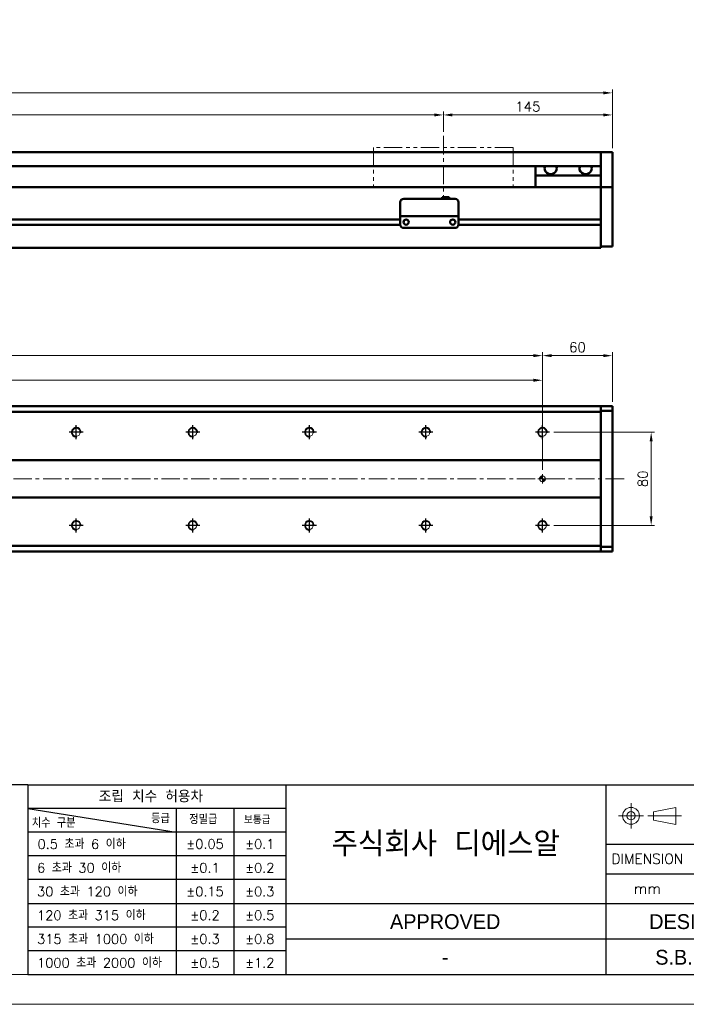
# Model space of a CAD drawing. Header units: millimetres. Extents: x 46891 to 50687, y 6223 to 10043.
# Tile 3 of 5: x 49624 to 50196, y 8529 to 9374. Entities that reach past the tile are written whole.
import ezdxf
from ezdxf.enums import TextEntityAlignment as Align

# ---------------------------------------------------------------- set-up
doc = ezdxf.new("R2010")
doc.units = ezdxf.units.MM
doc.header["$LTSCALE"] = 0.5
doc.linetypes.add('CENTER', pattern=[50.8, 31.75, -6.35, 6.35, -6.35])
doc.linetypes.add('PHANTOM', pattern=[63.5, 31.75, -6.35, 6.35, -6.35, 6.35, -6.35])
doc.layers.get('0').update_dxf_attribs({"lineweight": 20})
doc.layers.add('1', color=1, linetype='CENTER', lineweight=13)
doc.layers.add('외형선(ISO)', color=7, linetype='Continuous', lineweight=50)
for name, color, linetype in [('3', 3, 'Continuous'), ('C', 1, 'CENTER'), ('DIM', 4, 'Continuous')]:
    doc.layers.add(name, color=color, linetype=linetype)
doc.styles.add('ACISOGDT', font='amgdt.shx')
doc.styles.add('DSR TEXT', font='romans.shx', dxfattribs={"bigfont": 'whgtxt.shx'})
doc.styles.get("Standard").update_dxf_attribs({"font": 'romans.shx', "bigfont": 'whgtxt.shx'})
doc.dimstyles.new('DSR', dxfattribs={"dimscale": 2, "dimtxt": 3, "dimasz": 3, "dimexe": 0.5, "dimexo": 0.5, "dimgap": 0.5, "dimtad": 1, "dimdsep": 46, "dimtxsty": 'Standard', "dimcen": 2.5, "dimclrd": 4, "dimclre": 4, "dimclrt": 2, "dimadec": 0, "dimazin": 2, "dimtfac": 1, "dimtmove": 0, "dimatfit": 3, "dimfxl": 0, "dimlwd": -1, "dimlwe": -1, "dimarcsym": 0})

# ---------------------------------------------------------------- blocks, each defined once
blk = doc.blocks.new('A$C13F00394')
for p, q in [((109.11, 28.14), (105.34, 27.43)), ((105.34, 27.43), (105.34, 26.01)), ((109.11, 25.3), (109.11, 28.14)), ((105.34, 26.01), (109.11, 25.3))]:
    blk.add_line(p, q)
for radius in [1.42, 0.71]:
    blk.add_circle((101.56, 26.76), radius)
at = {"layer": '1'}
for p, q in [((101.56, 28.89), (101.56, 24.63)), ((103.69, 26.76), (99.44, 26.76)), ((104.41, 26.76), (110.04, 26.76))]:
    blk.add_line(p, q, dxfattribs=at)
at = {"layer": '3'}
for p, q in [((0, 32), (-207.68, 32)), ((0, 32), (202.32, 32)), ((0, 32), (0, 0)), ((43.43, 32), (43.43, 0)), ((97.32, 32), (97.32, 12)), ((0, 28), (25, 24)), ((43.43, 28), (0, 28)), ((25, 28), (25, 0)), ((34.7, 28), (34.7, 0)), ((43.43, 24), (0, 24)), ((97.32, 22), (202.32, 22)), ((43.43, 20), (0, 20)), ((97.32, 17), (129.32, 17)), ((43.43, 16), (0, 16)), ((0, 12), (129.32, 12)), ((97.32, 12), (97.32, 0)), ((43.43, 8), (0, 8)), ((97.32, 6), (43.43, 6)), ((129.32, 6), (97.32, 6)), ((43.43, 4), (0, 4)), ((0, 0), (202.32, 0))]:
    blk.add_line(p, q, dxfattribs=at)
at = {"color": 0, "style": 'DSR TEXT'}
for s, height, p in [('조립 치수 허용차', 2, (11.97, 29.02)), ('등급', 1.5, (20.77, 25.52)), ('정밀급', 1.5, (27.18, 25.37)), ('보통급', 1.3, (36.41, 25.38)), ('치수 구분', 1.5, (0.69, 24.78)), (' 0.5 초과 6 이하', 1.6, (0.56, 21.19)), (' 6 초과 30 이하', 1.6, (0.49, 17.19)), (' 30 초과 120 이하', 1.6, (0.49, 13.19)), (' 120 초과 315 이하', 1.6, (0.49, 9.19)), (' 315 초과 1000 이하', 1.6, (0.49, 5.19)), (' 1000 초과 2000 이하', 1.6, (0.49, 1.19))]:
    blk.add_text(s, height=height, dxfattribs=at).set_placement(p)
at = {"color": 7, "style": 'ACISOGDT'}
for s, p in [('APPROVED', (70.28, 8.93)), ('DESIGNED', (113.35, 8.93))]:
    blk.add_text(s, height=2.5, dxfattribs=at).set_placement(p, align=Align.MIDDLE_CENTER)
at = {"color": 7, "attachment_point": 5, "style": 'DSR TEXT'}
for s, insert, char_height in [('주식회사 디에스알', (70.37, 22), 4.2), ('DIMENSION', (104.32, 19.5), 1.7), ('mm', (104.32, 14.5), 1.8)]:
    blk.add_mtext(s, dxfattribs=dict(at, insert=insert, char_height=char_height))
at = {"color": 0, "char_height": 1.6, "attachment_point": 5, "style": 'DSR TEXT'}
for s, insert in [('%%P0.05', (29.85, 22)), ('%%P0.1', (39.07, 22)), ('%%P0.1', (29.85, 18)), ('%%P0.2', (39.07, 18)), ('%%P0.15', (29.85, 14)), ('%%P0.3', (39.07, 14)), ('%%P0.2', (29.85, 10)), ('%%P0.5', (39.07, 10)), ('%%P0.3', (29.85, 6)), ('%%P0.8', (39.07, 6)), ('%%P0.5', (29.85, 2)), ('%%P1.2', (39.07, 2))]:
    blk.add_mtext(s, dxfattribs=dict(at, insert=insert))
blk = doc.blocks.new('A$C1C1952E1')
at = {"color": 1}
blk.add_lwpolyline([(0, 0), (420, 0), (420, 297), (0, 297)], close=True, dxfattribs=at)
at = {"color": 3}
blk.add_lwpolyline([(5, 5), (415, 5), (415, 292), (5, 292)], close=True, dxfattribs=at)
blk = doc.blocks.new('*D85')
at = {"color": 1, "linetype": 'ByBlock'}
for p, q in [((48887.25, 9278.16), (48887.25, 9295.56)), ((48895.05, 9292.56), (49979.45, 9292.56)), ((49987.25, 9278.16), (49987.25, 9295.56))]:
    blk.add_line(p, q, dxfattribs=at)
at = {"color": 1}
for points in [[(48895.05, 9293.86), (48895.05, 9291.26), (48887.25, 9292.56)], [(49979.45, 9293.86), (49979.45, 9291.26), (49987.25, 9292.56)]]:
    blk.add_solid(points, dxfattribs=at)
at = {"layer": 'Defpoints', "color": 0}
for p in [(49987.25, 9292.56), (48887.25, 9274.56), (49987.25, 9274.56)]:
    blk.add_point(p, dxfattribs=at)
at = {"color": 3, "insert": (49437.25, 9299.76), "char_height": 8.4, "attachment_point": 5, "style": 'DSR TEXT'}
blk.add_mtext('STROKE : 1100', dxfattribs=at)
blk = doc.blocks.new('*D86')
at = {"color": 1, "linetype": 'ByBlock'}
for p, q in [((49987.25, 9278.16), (49987.25, 9295.56)), ((49995.05, 9292.56), (50124.45, 9292.56)), ((50132.25, 9264.16), (50132.25, 9295.56))]:
    blk.add_line(p, q, dxfattribs=at)
at = {"color": 1}
for points in [[(49995.05, 9293.86), (49995.05, 9291.26), (49987.25, 9292.56)], [(50124.45, 9293.86), (50124.45, 9291.26), (50132.25, 9292.56)]]:
    blk.add_solid(points, dxfattribs=at)
at = {"layer": 'Defpoints', "color": 0}
for p in [(50132.25, 9292.56), (49987.25, 9274.56), (50132.25, 9260.56)]:
    blk.add_point(p, dxfattribs=at)
at = {"color": 3, "insert": (50059.75, 9299.76), "char_height": 8.4, "attachment_point": 5, "style": 'DSR TEXT'}
blk.add_mtext('145', dxfattribs=at)
blk = doc.blocks.new('*D83')
at = {"color": 1, "linetype": 'ByBlock'}
for p, q in [((48732.25, 9264.16), (48732.25, 9314.5)), ((50124.45, 9311.5), (48740.05, 9311.5)), ((50132.25, 9264.16), (50132.25, 9314.5))]:
    blk.add_line(p, q, dxfattribs=at)
at = {"color": 1}
for points in [[(48740.05, 9312.8), (48740.05, 9310.2), (48732.25, 9311.5)], [(50124.45, 9312.8), (50124.45, 9310.2), (50132.25, 9311.5)]]:
    blk.add_solid(points, dxfattribs=at)
at = {"layer": 'Defpoints', "color": 0}
for p in [(48732.25, 9311.5), (48732.25, 9260.56), (50132.25, 9260.56)]:
    blk.add_point(p, dxfattribs=at)
at = {"color": 3, "insert": (49432.25, 9318.7), "char_height": 8.4, "attachment_point": 5, "style": 'DSR TEXT'}
blk.add_mtext('1400', dxfattribs=at)
blk = doc.blocks.new('A$C33E56CC6')
h = blk.add_hatch()
h.set_pattern_fill('ANSI31', color=256, style=0)
h.set_pattern_definition([(45, (-7065.45672, -6508.5399), (-0.0883883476, 0.0883883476), [])])
h.paths.add_polyline_path([(4, 6.5, 0.414214), (1.5, 4), (4, 4)])
h.paths.add_polyline_path([(6.5, 4), (4, 4), (4, 1.5, 0.414214)])
blk.add_circle((4, 4), 2.5)
at = {"layer": '1'}
for p, q in [((0, 4), (8, 4)), ((4, 0), (4, 8))]:
    blk.add_line(p, q, dxfattribs=at)
blk = doc.blocks.new('tap8')
blk.add_circle((0, 0), 3.4)
at = {"layer": 'C', "color": 1, "linetype": 'CENTER'}
for p, q in [((-6.05, 0), (6.05, 0)), ((0, -6.05), (0, 6.05))]:
    blk.add_line(p, q, dxfattribs=at)
at = {"layer": 'DIM', "color": 3}
blk.add_arc((0, 0), 4, 263.84551, 189.43144, dxfattribs=at)
blk = doc.blocks.new('*D90')
at = {"color": 1, "linetype": 'ByBlock'}
for p, q in [((48772.25, 8987.77), (48772.25, 9067.8)), ((48780.05, 9064.8), (50064.45, 9064.8)), ((50072.25, 8987.77), (50072.25, 9067.8))]:
    blk.add_line(p, q, dxfattribs=at)
at = {"color": 1}
for points in [[(48780.05, 9066.1), (48780.05, 9063.5), (48772.25, 9064.8)], [(50064.45, 9066.1), (50064.45, 9063.5), (50072.25, 9064.8)]]:
    blk.add_solid(points, dxfattribs=at)
at = {"layer": 'Defpoints', "color": 0}
for p in [(50072.25, 9064.8), (48772.25, 8984.17), (50072.25, 8984.17)]:
    blk.add_point(p, dxfattribs=at)
at = {"color": 3, "insert": (49422.25, 9072), "char_height": 8.4, "attachment_point": 5, "style": 'DSR TEXT'}
blk.add_mtext('1300%%P0.02', dxfattribs=at)
blk = doc.blocks.new('*D91')
at = {"color": 1, "linetype": 'ByBlock'}
for p, q in [((48772.25, 9031.39), (48772.25, 9088.91)), ((50072.25, 9031.39), (50072.25, 9088.91)), ((48780.05, 9085.91), (50064.45, 9085.91))]:
    blk.add_line(p, q, dxfattribs=at)
at = {"color": 1}
for points in [[(48780.05, 9087.21), (48780.05, 9084.61), (48772.25, 9085.91)], [(50064.45, 9087.21), (50064.45, 9084.61), (50072.25, 9085.91)]]:
    blk.add_solid(points, dxfattribs=at)
at = {"layer": 'Defpoints', "color": 0}
for p in [(50072.25, 9085.91), (48772.25, 9027.79), (50072.25, 9027.79)]:
    blk.add_point(p, dxfattribs=at)
at = {"color": 3, "insert": (49422.25, 9093.11), "char_height": 8.4, "attachment_point": 5, "style": 'DSR TEXT'}
blk.add_mtext('13X100PITCH=1300', dxfattribs=at)
blk = doc.blocks.new('*D92')
at = {"color": 1, "linetype": 'ByBlock'}
for p, q in [((50072.25, 9031.39), (50072.25, 9088.91)), ((50132.25, 9046.27), (50132.25, 9088.91)), ((50080.05, 9085.91), (50124.45, 9085.91))]:
    blk.add_line(p, q, dxfattribs=at)
at = {"color": 1}
for points in [[(50080.05, 9087.21), (50080.05, 9084.61), (50072.25, 9085.91)], [(50124.45, 9087.21), (50124.45, 9084.61), (50132.25, 9085.91)]]:
    blk.add_solid(points, dxfattribs=at)
at = {"layer": 'Defpoints', "color": 0}
for p in [(50132.25, 9085.91), (50132.25, 9042.67), (50072.25, 9027.79)]:
    blk.add_point(p, dxfattribs=at)
at = {"color": 3, "insert": (50102.25, 9093.11), "char_height": 8.4, "attachment_point": 5, "style": 'DSR TEXT'}
blk.add_mtext('60', dxfattribs=at)
blk = doc.blocks.new('*D94')
at = {"color": 1, "linetype": 'ByBlock'}
for p, q in [((50081.9, 9020.17), (50168.5, 9020.17)), ((50165.5, 9012.37), (50165.5, 8947.97)), ((50081.9, 8940.17), (50168.5, 8940.17))]:
    blk.add_line(p, q, dxfattribs=at)
at = {"color": 1}
for points in [[(50164.2, 9012.37), (50166.8, 9012.37), (50165.5, 9020.17)], [(50164.2, 8947.97), (50166.8, 8947.97), (50165.5, 8940.17)]]:
    blk.add_solid(points, dxfattribs=at)
at = {"layer": 'Defpoints', "color": 0}
for p in [(50078.3, 9020.17), (50078.3, 8940.17), (50165.5, 8940.17)]:
    blk.add_point(p, dxfattribs=at)
at = {"color": 3, "insert": (50158.3, 8980.17), "char_height": 8.4, "attachment_point": 5, "rotation": 90, "style": 'DSR TEXT'}
blk.add_mtext('80', dxfattribs=at)

msp = doc.modelspace()

# ---------------------------------------------------------------- linework, layer by layer
at = {"color": 6, "linetype": 'PHANTOM'}
for p, q in [((50047.25224, 9264.55564), (49927.25224, 9264.55564)), ((49927.25224, 9264.55564), (49927.25224, 9230.55564)), ((50047.25224, 9264.55564), (50047.25224, 9230.55564))]:
    msp.add_line(p, q, dxfattribs=at)
at = {"layer": '1'}
for p, q in [((49987.25224, 9274.55564), (49987.25224, 9220.55564)), ((50142.25224, 8980.17354), (48722.25224, 8980.17354))]:
    msp.add_line(p, q, dxfattribs=at)
at = {"layer": '3'}
msp.add_line((49630.61213, 8554.47812), (50661.72712, 8554.47812), dxfattribs=at)
at = {"layer": '외형선(ISO)'}
for p, q in [((48947.25224, 9260.55564), (50122.25224, 9260.55564)), ((50122.25224, 9260.55564), (50122.25224, 9258.55564)), ((50122.25224, 9260.55564), (50132.25224, 9260.55564)), ((50122.25224, 9258.55564), (50122.25224, 9260.55564)), ((50122.25224, 9257.77112), (50122.25224, 9258.55564)), ((50122.25224, 9258.55564), (50122.25224, 9257.77112)), ((50122.25224, 9257.27241), (50122.25224, 9257.77112)), ((50122.25224, 9257.77112), (50122.25224, 9257.27241)), ((50122.25224, 9257.27241), (50122.25224, 9256.20393)), ((50122.25224, 9256.20393), (50122.25224, 9257.27241)), ((50132.25224, 9258.55564), (50132.25224, 9260.55564)), ((50132.25224, 9258.55564), (50132.25224, 9257.77112)), ((50132.25224, 9257.77112), (50132.25224, 9257.27241)), ((50132.25224, 9256.20393), (50132.25224, 9257.27241)), ((48947.25224, 9248.55564), (50122.25224, 9248.55564)), ((50066.25224, 9240.55564), (50066.25224, 9248.55564)), ((50122.25224, 9256.20393), (50122.25224, 9253.21813)), ((50122.25224, 9253.21813), (50122.25224, 9256.20393)), ((50122.25224, 9244.65382), (50122.25224, 9253.21813)), ((50122.25224, 9253.21813), (50122.25224, 9249.05564)), ((50132.25224, 9253.21813), (50132.25224, 9256.20393)), ((50132.25224, 9253.21813), (50132.25224, 9244.65382)), ((50122.25224, 9240.55564), (50066.25224, 9240.55564)), ((50066.25224, 9230.55564), (50066.25224, 9240.55564)), ((50122.25224, 9242.55853), (50122.25224, 9244.65382)), ((50122.25224, 9231.13658), (50122.25224, 9242.55853)), ((50132.25224, 9244.65382), (50132.25224, 9242.55853)), ((50132.25224, 9242.55853), (50132.25224, 9231.13658)), ((50122.25224, 9230.55564), (48892.25224, 9230.55564)), ((50122.25224, 9230.55564), (50122.25224, 9231.13658)), ((50122.25224, 9227.55564), (50122.25224, 9230.55564)), ((50122.25224, 9230.55564), (50122.25224, 9227.55564)), ((50122.25224, 9230.55564), (50132.25224, 9230.55564)), ((50122.25224, 9227.55564), (50122.25224, 9203.00564)), ((50122.25224, 9184.79828), (50122.25224, 9227.55564)), ((50132.25224, 9231.13658), (50132.25224, 9230.55564)), ((50132.25224, 9227.55564), (50132.25224, 9230.55564)), ((50132.25224, 9227.55564), (50132.25224, 9184.79828)), ((49950.25224, 9207.5558), (49950.25224, 9217.5558)), ((49953.25224, 9220.5558), (49997.25224, 9220.5558)), ((49986.25224, 9222.05579), (49986.25224, 9220.5558)), ((49986.25224, 9222.05579), (49992.25224, 9222.05579)), ((49992.25224, 9222.05579), (49992.25224, 9220.5558)), ((50000.25224, 9217.5558), (50000.25224, 9207.5558)), ((49950.25224, 9207.5558), (49950.25224, 9205.55579)), ((50000.25224, 9205.55579), (50000.25224, 9207.5558)), ((49950.26269, 9198.30564), (48946.2418, 9198.30564)), ((49950.26269, 9198.30564), (48946.2418, 9198.30564)), ((49950.25224, 9202.80564), (48946.25224, 9202.80564)), ((49950.25224, 9202.80564), (48946.25224, 9202.80564)), ((49950.25224, 9205.55577), (49950.25224, 9205.55579)), ((49950.25224, 9205.55579), (50000.25224, 9205.55579)), ((49950.25224, 9205.05576), (49950.25224, 9205.55577)), ((49950.25224, 9205.55577), (49953.02274, 9205.55577)), ((49950.25224, 9198.55576), (49950.25224, 9205.05576)), ((49955.27558, 9202.80564), (49955.22891, 9202.80564)), ((49955.48174, 9205.55577), (49957.75224, 9205.55577)), ((49962.75224, 9205.55577), (49987.75224, 9205.55577)), ((49992.75224, 9205.55577), (49995.02274, 9205.55577)), ((49995.27558, 9202.80564), (49995.22891, 9202.80564)), ((49997.48174, 9205.55577), (50000.25224, 9205.55577)), ((50122.25224, 9198.30564), (50000.2418, 9198.30564)), ((50000.25224, 9205.55579), (50000.25224, 9205.55577)), ((50000.25224, 9205.55577), (50000.25224, 9205.05576)), ((50000.25224, 9205.05576), (50000.25224, 9198.55576)), ((50122.25224, 9202.80564), (50000.25224, 9202.80564)), ((50122.25224, 9198.10564), (50122.25224, 9184.79828)), ((49953.25224, 9195.55576), (49997.25224, 9195.55576)), ((50122.25224, 9182.67696), (50122.25224, 9184.79828)), ((50122.25224, 9184.79828), (50122.25224, 9182.67696)), ((50122.25224, 9182.67696), (50122.25224, 9178.55564)), ((50122.25224, 9179.55564), (50122.25224, 9182.67696)), ((50132.25224, 9182.67696), (50132.25224, 9184.79828)), ((50132.25224, 9182.67696), (50132.25224, 9179.55564)), ((48742.25224, 9178.55564), (50122.25224, 9178.55564)), ((50122.25224, 9179.55564), (50132.25224, 9179.55564)), ((50122.25224, 9042.67354), (48742.25224, 9042.67354)), ((48742.25224, 9037.67354), (50122.25224, 9037.67354)), ((50122.25224, 9041.79486), (50122.25224, 9042.67354)), ((50122.25224, 9042.67354), (50122.25224, 9041.79486)), ((50122.25224, 9042.67354), (50132.25224, 9042.67354)), ((50122.25224, 9041.79486), (50122.25224, 9037.67354)), ((50122.25224, 9038.67354), (50122.25224, 9041.79486)), ((50122.25224, 9038.67354), (50132.25224, 9038.67354)), ((50122.25224, 9037.67354), (50122.25224, 8996.17354)), ((50132.25224, 9041.79486), (50132.25224, 9042.67354)), ((50132.25224, 9041.79486), (50132.25224, 9038.67354)), ((50132.25224, 9038.67354), (50132.25224, 8921.67354)), ((50122.25224, 8996.17354), (48742.25224, 8996.17354)), ((50122.25224, 8996.17354), (50122.25224, 8995.31999)), ((50122.25224, 8995.31999), (50122.25224, 8994.96644)), ((50122.25224, 8994.96644), (50122.25224, 8965.38065)), ((50122.25224, 8965.38065), (50122.25224, 8994.96644)), ((48742.25224, 8964.17354), (50122.25224, 8964.17354)), ((50122.25224, 8965.38065), (50122.25224, 8965.0271)), ((50122.25224, 8965.0271), (50122.25224, 8964.17354)), ((50122.25224, 8964.17354), (50122.25224, 8922.67354)), ((50122.25224, 8922.67354), (48742.25224, 8922.67354)), ((50122.25224, 8922.67354), (50122.25224, 8918.55222)), ((50122.25224, 8918.55222), (50122.25224, 8921.67354)), ((50122.25224, 8921.67354), (50132.25224, 8921.67354)), ((50122.25224, 8917.67354), (50122.25224, 8918.55222)), ((50122.25224, 8918.55222), (50122.25224, 8917.67354)), ((50132.25224, 8921.67354), (50132.25224, 8918.55222)), ((50132.25224, 8917.67354), (50132.25224, 8918.55222)), ((50122.25224, 8917.67354), (48742.25224, 8917.67354)), ((50122.25224, 8917.67354), (50132.25224, 8917.67354))]:
    msp.add_line(p, q, dxfattribs=at)
for centre in [(49955.25224, 9200.55576), (49995.25224, 9200.55576)]:
    msp.add_circle(centre, 2.25, dxfattribs=at)
for centre, start, end in [((49953.25224, 9217.5558), 90, 180), ((49997.25224, 9217.5558), 0, 90), ((49953.25224, 9198.55576), 180, 270), ((49997.25224, 9198.55576), 270, 0)]:
    msp.add_arc(centre, 3, start, end, dxfattribs=at)
for centre, major_axis, ratio, start_param, end_param in [((50079.25224, 9246.55564), (5.25, 0), 0.923076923, 2.716178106, 6.708599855), ((50109.25224, 9246.55564), (5.25, 0), 0.923076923, 2.716178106, 6.708599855), ((49954.25224, 9205.55579), (-1.2295, 0), 0.00001, 3.138702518, 6.280295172), ((49960.25224, 9205.55579), (-2.5, 0), 0.00001, 3.141592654, 6.283185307), ((49990.25224, 9205.55579), (-2.5, 0), 0.00001, 3.141592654, 6.283185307), ((49996.25224, 9205.55579), (-1.2295, 0), 0.00001, 3.140629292, 6.282221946)]:
    msp.add_ellipse(centre, major_axis=major_axis, ratio=ratio, start_param=start_param, end_param=end_param, dxfattribs=at)

# ---------------------------------------------------------------- block references
at = {"xscale": 5.096520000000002, "yscale": 5.096520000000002, "zscale": 5.096520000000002}
for name, p in [('A$C1C1952E1', (48546.67132, 8528.99552)), ('A$C13F00394', (49630.61214, 8554.47812))]:
    msp.add_blockref(name, p, dxfattribs=at)
at = {"rotation": 90}
for p in [(49672.25224, 9020.17354), (49772.25224, 9020.17354), (49872.25224, 9020.17354), (49972.25224, 9020.17354), (50072.25224, 9020.17354), (49672.25224, 8940.17354), (49772.25224, 8940.17354), (49872.25224, 8940.17354), (49972.25224, 8940.17354), (50072.25224, 8940.17354)]:
    msp.add_blockref('tap8', p, dxfattribs=at)
msp.add_blockref('A$C33E56CC6', (50068.25224, 8976.17354))

# ---------------------------------------------------------------- texts
at = {"color": 2, "style": 'ACISOGDT'}
for s, p in [('S.B.PARK', (50208.28362, 8569.38644)), ('-', (49988.81056, 8569.38644))]:
    msp.add_text(s, height=12.7413, dxfattribs=at).set_placement(p, align=Align.MIDDLE_CENTER)

# ---------------------------------------------------------------- dimensions: what is measured, and where the dimension line sits
for base, p1, p2, picture, middle in [((48732.25224, 9311.50123), (50132.25224, 9260.55564), (48732.25224, 9260.55564), '*D83', (49432.25224, 9318.70123)), ((50132.25224, 9292.55749), (49987.25224, 9274.55564), (50132.25224, 9260.55564), '*D86', (50059.75224, 9299.75749)), ((50132.25224, 9085.90848), (50072.25224, 9027.78518), (50132.25224, 9042.67354), '*D92', (50102.25224, 9093.10848))]:
    dim = msp.add_linear_dim(base=base, p1=p1, p2=p2, dimstyle='DSR', override={"dimscale": 3, "dimtxt": 2.8, "dimasz": 2.600136, "dimexe": 1, "dimexo": 1.2, "dimgap": 1, "dimdec": 4, "dimtxsty": 'DSR TEXT', "dimclrd": 1, "dimclre": 1, "dimclrt": 3, "dimtdec": 4, "dimtix": 1})
    dim.commit()
    dim.dimension.update_dxf_attribs({"geometry": picture, "text_midpoint": middle})
for base, p1, p2, text, picture, middle in [((49987.25224, 9292.55749), (48887.25224, 9274.55564), (49987.25224, 9274.55564), 'STROKE : <>', '*D85', (49437.25224, 9299.75749)), ((50072.25224, 9085.90848), (48772.25224, 9027.78518), (50072.25224, 9027.78518), '13X100PITCH=<>', '*D91', (49422.25224, 9093.10848)), ((50072.25224, 9064.79682), (48772.25224, 8984.17354), (50072.25224, 8984.17354), '<>%%P0.02', '*D90', (49422.25224, 9071.99682))]:
    dim = msp.add_linear_dim(base=base, p1=p1, p2=p2, text=text, dimstyle='DSR', override={"dimscale": 3, "dimtxt": 2.8, "dimasz": 2.600136, "dimexe": 1, "dimexo": 1.2, "dimgap": 1, "dimdec": 4, "dimtxsty": 'DSR TEXT', "dimclrd": 1, "dimclre": 1, "dimclrt": 3, "dimtdec": 4, "dimtix": 1})
    dim.commit()
    dim.dimension.update_dxf_attribs({"geometry": picture, "text_midpoint": middle})
dim = msp.add_linear_dim(base=(50165.50158, 8940.17354), p1=(50078.29922, 9020.17354), p2=(50078.29922, 8940.17354), angle=90, dimstyle='DSR', override={"dimscale": 3, "dimtxt": 2.8, "dimasz": 2.600136, "dimexe": 1, "dimexo": 1.2, "dimgap": 1, "dimdec": 4, "dimtxsty": 'DSR TEXT', "dimclrd": 1, "dimclre": 1, "dimclrt": 3, "dimtdec": 4, "dimtix": 1})
dim.commit()
dim.dimension.update_dxf_attribs({"geometry": '*D94', "text_midpoint": (50158.30158, 8980.17354)})

doc.saveas('drawing.dxf')
